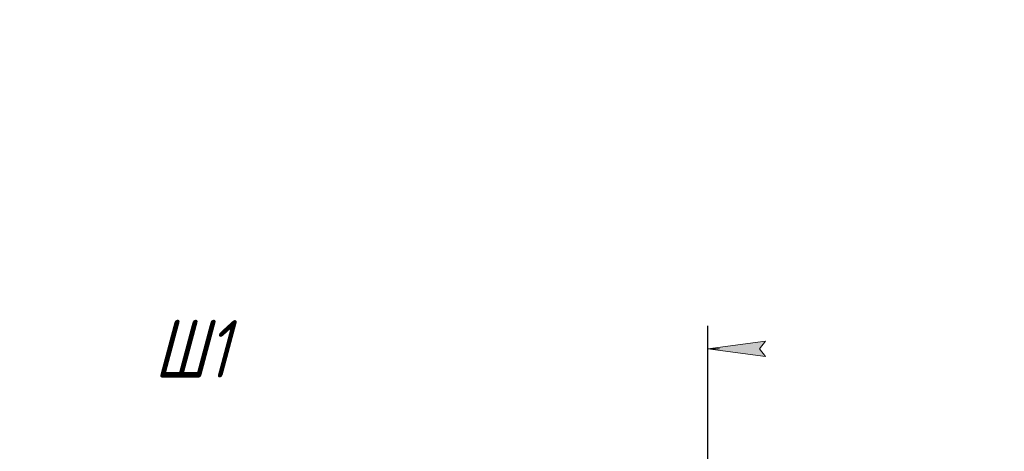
# Model space of a CAD drawing. Header units: millimetres. Extents: x 0 to 297, y 0 to 420.
# Tile 22 of 23: x 145 to 231, y 382 to 420. Entities that reach past the tile are written whole.
import ezdxf

# ---------------------------------------------------------------- set-up
doc = ezdxf.new("R2010")
doc.units = ezdxf.units.MM
doc.linetypes.add('K5LT_THIN', pattern=[0])
doc.layers.add('Системный слой', color=7, linetype='Continuous')
doc.styles.add('KDIMTEXTSTYLE', font='GOST_AU.SHX', dxfattribs={"width": 0.96, "oblique": 15, "height": 5})
doc.dimstyles.new('KDIMSTYLE (0.20)', dxfattribs={"dimtxt": 5, "dimasz": 1, "dimexe": 2, "dimexo": 0, "dimgap": 1, "dimtad": 1, "dimlfac": 5, "dimtxsty": 'KDIMTEXTSTYLE', "dimsah": 1, "dimcen": 0, "dimdle": 1, "dimadec": 0, "dimazin": 0, "dimtfac": 0.667, "dimtmove": 0, "dimatfit": 3, "dimfxl": 1, "dimtvp": 1, "dimtolj": 1, "dimtzin": 0, "dimarcsym": 0})

# ---------------------------------------------------------------- blocks, each defined once
blk = doc.blocks.new('KDIMARROW_01')
at = {"layer": 'Системный слой'}
blk.add_hatch(color=0, dxfattribs=at).paths.add_polyline_path([(-5, -0.658), (0, 0), (-5, 0.658), (-4.5, 0)])
at = {"layer": 'Системный слой', "color": 0, "linetype": 'K5LT_THIN', "lineweight": 18}
for p, q in [((-4.5, 0), (-5, 0.658)), ((-5, 0.658), (0, 0)), ((0, 0), (-5, -0.658)), ((-5, -0.658), (-4.5, 0)), ((0, 0), (-1, 0))]:
    blk.add_line(p, q, dxfattribs=at)

msp = doc.modelspace()

# ---------------------------------------------------------------- dimensions: what is measured, and where the dimension line sits
at = {"layer": 'Системный слой', "color": 7}
msp.add_linear_dim(base=(115.3598, 391.3641), p1=(205.3598, 377.9597), p2=(115.3598, 377.0782), location=(160.3598, 391.3641), text='\\H5.0;\\W0.965;\\Q15;\\H5.0;\\W0.965;\\Q15;\\Q15;Ш1', dimstyle='KDIMSTYLE (0.20)', override={"dimexo": 0, "dimblk1": 'KDIMARROW_01', "dimblk2": 'KDIMARROW_01', "dimse1": 0, "dimse2": 0, "dimclrt": 7, "dimtolj": 1}, dxfattribs=at).render()

doc.saveas('drawing.dxf')
